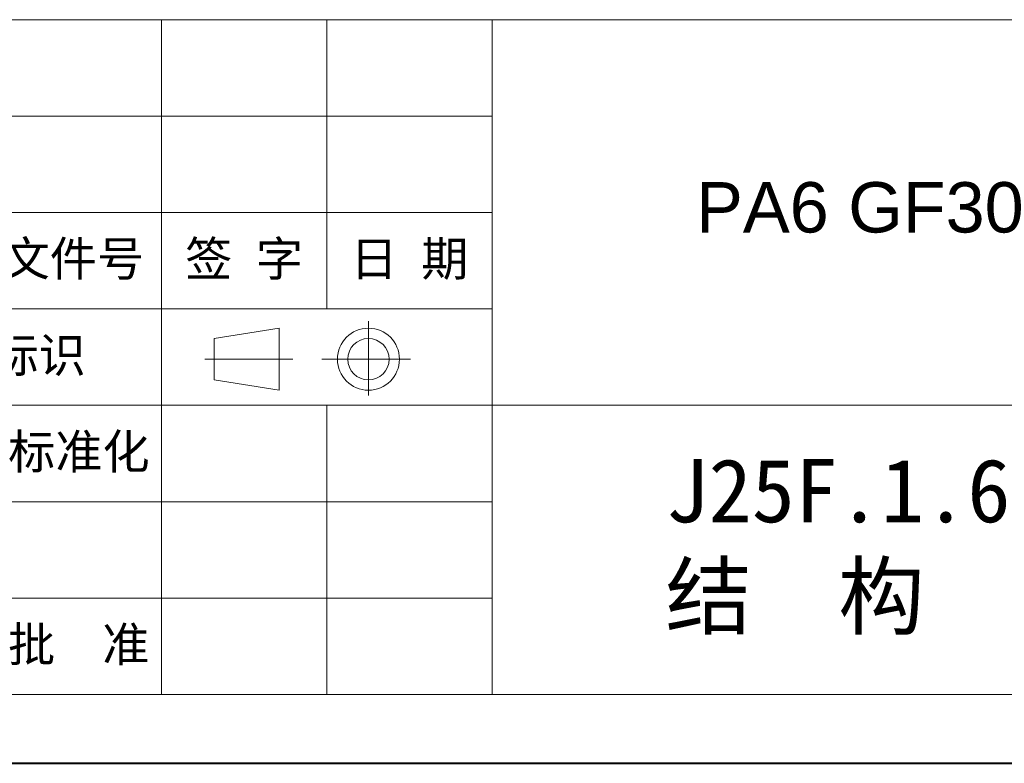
# Model space of a CAD drawing. Header units: millimetres. Extents: x 2623 to 3546, y -313 to 339.
# Tile 14 of 49: x 3222 to 3379, y -313 to -195. Entities that reach past the tile are written whole.
import ezdxf

# ---------------------------------------------------------------- set-up
doc = ezdxf.new("R2010")
doc.units = ezdxf.units.MM
doc.layers.add('标注线', color=7, linetype='Continuous', lineweight=15)
doc.styles.add('样式 6', font='仿宋_GB2312.ttf')

msp = doc.modelspace()

# ---------------------------------------------------------------- linework, layer by layer
at = {"color": 7, "lineweight": 13}
for p, q in [((3042.696, -194.687), (3534.59, -194.687)), ((3139.345, -302.281), (3534.59, -302.281))]:
    msp.add_line(p, q, dxfattribs=at)
at = {"color": 7, "lineweight": 15}
for p, q in [((3244.744, -194.687), (3244.744, -240.799)), ((3271.093, -194.687), (3271.093, -240.799)), ((3297.443, -194.687), (3297.443, -302.281)), ((3139.345, -210.057), (3297.443, -210.057)), ((3139.345, -225.428), (3297.443, -225.428)), ((3139.345, -240.799), (3297.443, -240.799)), ((3244.744, -240.799), (3244.744, -302.281)), ((3277.742, -254.619), (3277.742, -242.768)), ((3253.174, -245.53), (3263.522, -243.883)), ((3263.522, -253.765), (3263.522, -243.883)), ((3253.174, -245.53), (3253.174, -252.118)), ((3265.714, -248.824), (3251.653, -248.824)), ((3270.293, -248.824), (3284.441, -248.824)), ((3253.174, -252.118), (3263.522, -253.765)), ((3139.345, -256.169), (3400.646, -256.169)), ((3271.093, -256.169), (3271.093, -302.281)), ((3139.345, -271.54), (3297.443, -271.54)), ((3139.345, -286.911), (3297.443, -286.911))]:
    msp.add_line(p, q, dxfattribs=at)
at = {"color": 7, "lineweight": 40}
msp.add_line((2623.33, -313.261), (3545.569, -313.261), dxfattribs=at)
at = {"color": 7, "lineweight": 15}
for radius in [4.941, 3.294]:
    msp.add_circle((3277.742, -248.824), radius, dxfattribs=at)

# ---------------------------------------------------------------- texts
at = {"attachment_point": 1, "style": '样式 6'}
for s, insert, char_height in [('{\\fArial|b0|i0|c0|p32;PA6 GF30\\f楷体_GB2312|b0|i0|c134|p49;  }', (3329.967, -220.59), 8.03117), ('{\\C7;J25F.1.60S\\P}结  构  图', (3325.078, -264.721), 10.10668)]:
    msp.add_mtext(s, dxfattribs=dict(at, insert=insert, char_height=char_height))
at = {"layer": '标注线', "color": 7, "lineweight": 18, "char_height": 5.5127, "attachment_point": 5, "style": '样式 6'}
for s, insert, width in [('更改文件号', (3223.197, -233.113), 45.46037), ('签 字', (3257.918, -233.113), 26.34971), ('日 期', (3284.268, -233.113), 26.34971), ('投影标识', (3217.652, -248.484), 32.21829), ('标准化', (3231.595, -263.855), 35.6324), ('批  准', (3231.569, -294.596), 26.34971)]:
    msp.add_mtext(s, dxfattribs=dict(at, insert=insert, width=width))

doc.saveas('drawing.dxf')
